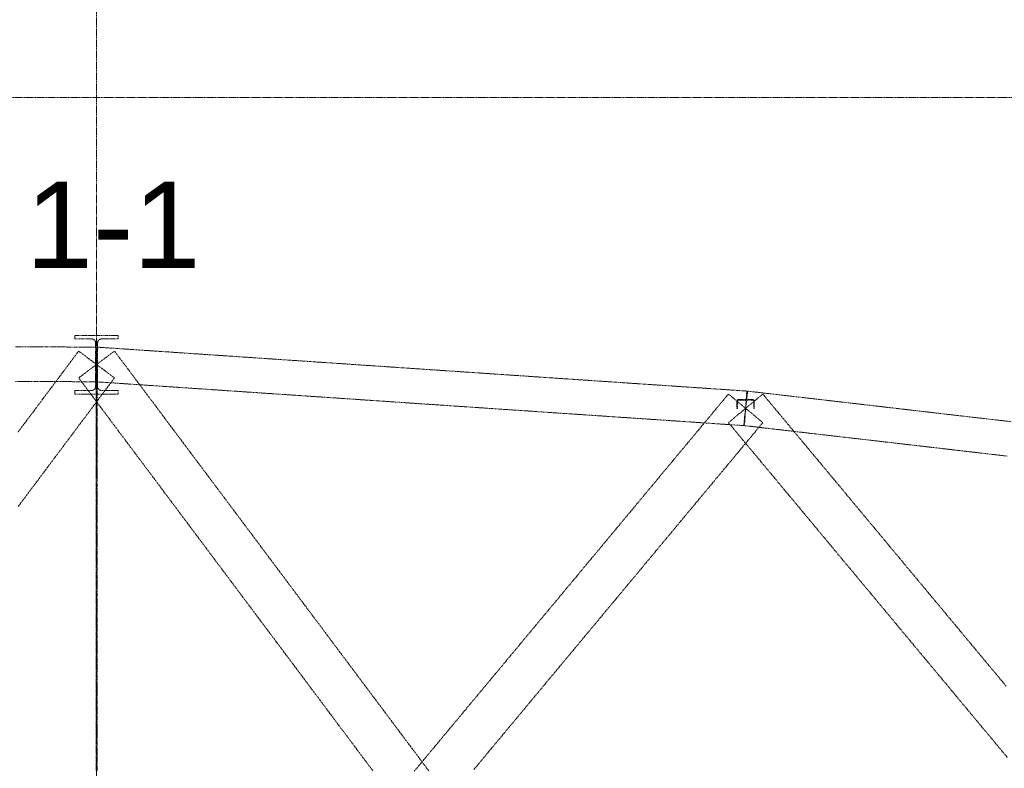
# Model space of a CAD drawing. Header units: millimetres. Extents: x -176817 to 571382, y -58489 to 156123.
# Tile 246 of 256: x 155878 to 162704, y 124620 to 129807. Entities that reach past the tile are written whole.
import ezdxf

# ---------------------------------------------------------------- set-up
doc = ezdxf.new("R2010")
doc.units = ezdxf.units.MM
doc.header["$LTSCALE"] = 0.2
doc.linetypes.add('HIDDEN', pattern=[9.525, 6.35, -3.175])
doc.layers.add('-AAA Podkład', color=252, linetype='Continuous', lineweight=13)
doc.styles.get("Standard").update_dxf_attribs({"font": 'arial.ttf'})

msp = doc.modelspace()

# ---------------------------------------------------------------- linework, layer by layer
at = {"layer": '-AAA Podkład', "linetype": 'HIDDEN', "ltscale": 5}
msp.add_line((156410.9118, 154623.4714), (156410.9118, 103624.3027), dxfattribs=at)
msp.add_lwpolyline([(175983.6053, 129267.0338), (137759.1691, 129267.0338), (137759.1691, 121876.9135), (175983.6053, 121876.9135)], close=True, dxfattribs=at)
for points in [[(156417.6618, 127418.2658), (156417.6618, 127493.1605), (156417.6618, 127568.0551), (156417.6699, 127568.7199), (156417.6942, 127569.384), (156417.7346, 127570.047), (156417.7912, 127570.7088), (156417.8638, 127571.3691), (156417.9525, 127572.0274), (156418.0573, 127572.6836), (156418.178, 127573.3374), (156418.3148, 127573.9883), (156418.4672, 127574.6354), (156418.6354, 127575.2784), (156418.8192, 127575.917), (156419.0185, 127576.551), (156419.2333, 127577.18), (156419.4634, 127577.8038), (156419.7087, 127578.422), (156419.9689, 127579.0335), (156420.2438, 127579.6383), (156420.5333, 127580.2359), (156420.8372, 127580.8262), (156421.1554, 127581.4089), (156421.4879, 127581.9838), (156421.8344, 127582.5506), (156422.1949, 127583.1089), (156422.5686, 127583.658), (156422.9556, 127584.1975), (156423.3555, 127584.7273), (156423.7682, 127585.2471), (156424.1935, 127585.7566), (156424.6312, 127586.2556), (156425.0811, 127586.7438), (156425.5431, 127587.2211), (156426.0172, 127587.6875), (156426.5025, 127588.1419), (156426.9986, 127588.5841), (156427.5054, 127589.014), (156428.0225, 127589.4312), (156428.5499, 127589.8356), (156429.0872, 127590.2271), (156429.6342, 127590.6055), (156430.19, 127590.9699), (156430.7542, 127591.3203), (156431.3268, 127591.6567), (156431.9074, 127591.9788), (156432.4958, 127592.2865), (156433.0917, 127592.5797), (156433.6947, 127592.8582), (156434.3048, 127593.1218), (156434.9219, 127593.3705), (156435.5447, 127593.6039), (156436.1729, 127593.8217), (156436.8061, 127594.0239), (156437.4441, 127594.2104), (156438.0867, 127594.381), (156438.7335, 127594.5358), (156439.3843, 127594.6746), (156440.0373, 127594.7971), (156440.6928, 127594.9033), (156441.3505, 127594.9933), (156442.0101, 127595.0669), (156442.6714, 127595.1243), (156443.3339, 127595.1653), (156443.9975, 127595.19), (156444.6618, 127595.1982), (156502.7868, 127595.1982), (156560.9118, 127595.1982), (156560.9118, 127619.3253), (156485.9118, 127619.3253), (156410.9118, 127619.3253), (156335.9118, 127619.3253), (156260.9118, 127619.3253), (156260.9118, 127595.1982), (156319.0368, 127595.1982), (156377.1618, 127595.1982), (156377.8267, 127595.1899), (156378.4909, 127595.1653), (156379.1541, 127595.1242), (156379.8159, 127595.0667), (156380.4761, 127594.9929), (156381.1344, 127594.9028), (156381.7905, 127594.7963), (156382.444, 127594.6737), (156383.0945, 127594.5348), (156383.741, 127594.38), (156384.3833, 127594.2093), (156385.0212, 127594.0228), (156385.6542, 127593.8206), (156386.2821, 127593.6028), (156386.9046, 127593.3694), (156387.5215, 127593.1207), (156388.1316, 127592.857), (156388.7346, 127592.5784), (156389.3305, 127592.2852), (156389.9188, 127591.9774), (156390.4993, 127591.6552), (156391.0719, 127591.3188), (156391.6361, 127590.9683), (156392.1919, 127590.6038), (156392.7382, 127590.2259), (156393.2748, 127589.8349), (156393.8015, 127589.4309), (156394.3181, 127589.0142), (156394.8242, 127588.5849), (156395.3198, 127588.1432), (156395.8044, 127587.6894), (156396.278, 127587.2237), (156396.7407, 127586.7458), (156397.1912, 127586.2569), (156397.6295, 127585.7573), (156398.0553, 127585.2472), (156398.4685, 127584.7268), (156398.8689, 127584.1964), (156399.2563, 127583.6561), (156399.6306, 127583.1062), (156399.9909, 127582.5479), (156400.3373, 127581.9811), (156400.6697, 127581.4062), (156400.9879, 127580.8235), (156401.2918, 127580.2331), (156401.5812, 127579.6354), (156401.856, 127579.0307), (156402.1161, 127578.4192), (156402.3614, 127577.8008), (156402.5915, 127577.1768), (156402.8062, 127576.5476), (156403.0055, 127575.9135), (156403.1892, 127575.2747), (156403.3574, 127574.6315), (156403.5098, 127573.9842), (156403.6465, 127573.333), (156403.767, 127572.6798), (156403.8716, 127572.0242), (156403.9602, 127571.3663), (156404.0327, 127570.7066), (156404.0891, 127570.0454), (156404.1295, 127569.3828), (156404.1537, 127568.7193), (156404.1618, 127568.0551), (156404.1618, 127493.1605), (156404.1618, 127418.2658), (156417.6618, 127418.2658)], [(156410.2692, 127298.2676), (156410.5905, 127358.2667), (156410.9118, 127418.2658), (156411.2332, 127478.265), (156411.5545, 127538.2641), (156341.242, 127538.6407), (156270.9295, 127539.0172), (156200.617, 127539.3938), (156130.3045, 127539.7704), (156059.992, 127540.1469), (155989.6795, 127540.5235), (155919.367, 127540.9001), (155849.0545, 127541.2766)], [(160902.8236, 126994.5387), (160906.8677, 127054.4023), (160910.9118, 127114.2658), (160914.9559, 127174.1294), (160919.0001, 127233.9929), (160848.6876, 127238.7429), (160778.3751, 127243.4929), (160708.0626, 127248.2429), (160637.7501, 127252.9929), (160567.4376, 127257.7429), (160497.1251, 127262.4929), (160426.8126, 127267.2429), (160356.5001, 127271.9929), (160286.1876, 127276.7429), (160215.8751, 127281.4929), (160145.5626, 127286.2429), (160075.2501, 127290.9929), (160004.9376, 127295.7429), (159934.6251, 127300.4929), (159864.3126, 127305.2429), (159794.0001, 127309.9929), (159723.6876, 127314.7429), (159653.3751, 127319.4929), (159583.0626, 127324.2429), (159512.7501, 127328.9929), (159442.4376, 127333.7429), (159372.1251, 127338.4929), (159301.8126, 127343.2429), (159231.5001, 127347.9929), (159161.1876, 127352.7429), (159090.8751, 127357.4929), (159020.5626, 127362.2429), (158950.2501, 127366.9929), (158879.9376, 127371.7429), (158809.6251, 127376.4929), (158739.3126, 127381.2429), (158669.0001, 127385.9929), (158598.6876, 127390.7429), (158528.3751, 127395.4929), (158458.0626, 127400.2429), (158387.7501, 127404.9929), (158317.4376, 127409.7429), (158247.1251, 127414.4929), (158176.8126, 127419.2429), (158106.5001, 127423.9929), (158036.1876, 127428.7429), (157965.8751, 127433.4929), (157895.5626, 127438.2429), (157825.2501, 127442.9929), (157754.9376, 127447.7429), (157684.6251, 127452.4929), (157614.3126, 127457.2429), (157544.0001, 127461.9929), (157473.6876, 127466.7429), (157403.3751, 127471.4929), (157333.0626, 127476.2429), (157262.7501, 127480.9929), (157192.4376, 127485.7429), (157122.1251, 127490.4929), (157051.8126, 127495.2429), (156981.5001, 127499.9929), (156911.1876, 127504.7429), (156840.8751, 127509.4929), (156770.5626, 127514.2429), (156700.2501, 127518.9929), (156629.9376, 127523.7429), (156559.6251, 127528.4929), (156489.3126, 127533.2429), (156419.0001, 127537.9929), (156414.9559, 127478.1294), (156410.9118, 127418.2658), (156406.8677, 127358.4023), (156402.8236, 127298.5387), (156473.1361, 127293.7887), (156543.4486, 127289.0387), (156613.7611, 127284.2887), (156684.0736, 127279.5387), (156754.3861, 127274.7887), (156824.6986, 127270.0387), (156895.0111, 127265.2887), (156965.3236, 127260.5387), (157035.6361, 127255.7887), (157105.9486, 127251.0387), (157176.2611, 127246.2887), (157246.5736, 127241.5387), (157316.8861, 127236.7887), (157387.1986, 127232.0387), (157457.5111, 127227.2887), (157527.8236, 127222.5387), (157598.1361, 127217.7887), (157668.4486, 127213.0387), (157738.7611, 127208.2887), (157809.0736, 127203.5387), (157879.3861, 127198.7887), (157949.6986, 127194.0387), (158020.0111, 127189.2887), (158090.3236, 127184.5387), (158160.6361, 127179.7887), (158230.9486, 127175.0387), (158301.2611, 127170.2887), (158371.5736, 127165.5387), (158441.8861, 127160.7887), (158512.1986, 127156.0387), (158582.5111, 127151.2887), (158652.8236, 127146.5387), (158723.1361, 127141.7887), (158793.4486, 127137.0387), (158863.7611, 127132.2887), (158934.0736, 127127.5387), (159004.3861, 127122.7887), (159074.6986, 127118.0387), (159145.0111, 127113.2887), (159215.3236, 127108.5387), (159285.6361, 127103.7887), (159355.9486, 127099.0387), (159426.2611, 127094.2887), (159496.5736, 127089.5387), (159566.8861, 127084.7887), (159637.1986, 127080.0387), (159707.5111, 127075.2887), (159777.8236, 127070.5387), (159848.1361, 127065.7887), (159918.4486, 127061.0387), (159988.7611, 127056.2887), (160059.0736, 127051.5387), (160129.3861, 127046.7887), (160199.6986, 127042.0387), (160270.0111, 127037.2887), (160340.3236, 127032.5387), (160410.6361, 127027.7887), (160480.9486, 127023.0387), (160551.2611, 127018.2887), (160621.5736, 127013.5387), (160691.8861, 127008.7887), (160762.1986, 127004.0387), (160832.5111, 126999.2887), (160902.8236, 126994.5387)], [(156534.9564, 127325.3253), (156472.9341, 127371.7956), (156410.9118, 127418.2658), (156348.8895, 127464.7361), (156286.8672, 127511.2063), (156251.711, 127464.2845), (156216.5547, 127417.3626), (156181.3985, 127370.4407), (156146.2422, 127323.5188), (156111.086, 127276.597), (156075.9297, 127229.6751), (156040.7735, 127182.7532), (156005.6172, 127135.8313), (155970.461, 127088.9095), (155935.3047, 127041.9876), (155900.1485, 126995.0657), (155864.9922, 126948.1438)], [(158714.6439, 124602.0501), (158679.4877, 124648.972), (158644.3314, 124695.8938), (158609.1752, 124742.8157), (158574.0189, 124789.7376), (158538.8627, 124836.6595), (158503.7064, 124883.5813), (158468.5502, 124930.5032), (158433.3939, 124977.4251), (158398.2377, 125024.347), (158363.0814, 125071.2688), (158327.9252, 125118.1907), (158292.7689, 125165.1126), (158257.6127, 125212.0345), (158222.4564, 125258.9563), (158187.3002, 125305.8782), (158152.1439, 125352.8001), (158116.9877, 125399.722), (158081.8314, 125446.6438), (158046.6752, 125493.5657), (158011.5189, 125540.4876), (157976.3627, 125587.4095), (157941.2064, 125634.3313), (157906.0502, 125681.2532), (157870.8939, 125728.1751), (157835.7377, 125775.097), (157800.5814, 125822.0188), (157765.4252, 125868.9407), (157730.2689, 125915.8626), (157695.1127, 125962.7845), (157659.9564, 126009.7063), (157624.8002, 126056.6282), (157589.6439, 126103.5501), (157554.4877, 126150.472), (157519.3314, 126197.3938), (157484.1752, 126244.3157), (157449.0189, 126291.2376), (157413.8627, 126338.1595), (157378.7064, 126385.0813), (157343.5502, 126432.0032), (157308.3939, 126478.9251), (157273.2377, 126525.847), (157238.0814, 126572.7688), (157202.9252, 126619.6907), (157167.7689, 126666.6126), (157132.6127, 126713.5345), (157097.4564, 126760.4563), (157062.3002, 126807.3782), (157027.1439, 126854.3001), (156991.9877, 126901.222), (156956.8314, 126948.1438), (156921.6752, 126995.0657), (156886.5189, 127041.9876), (156851.3627, 127088.9095), (156816.2064, 127135.8313), (156781.0502, 127182.7532), (156745.8939, 127229.6751), (156710.7377, 127276.597), (156675.5814, 127323.5188), (156640.4252, 127370.4407), (156605.2689, 127417.3626), (156570.1127, 127464.2845), (156534.9564, 127511.2063), (156472.9341, 127464.7361), (156410.9118, 127418.2658), (156348.8895, 127371.7956), (156286.8672, 127325.3253), (156322.0235, 127278.4035), (156357.1797, 127231.4816), (156392.336, 127184.5597), (156427.4922, 127137.6378), (156462.6485, 127090.716), (156497.8047, 127043.7941), (156532.961, 126996.8722), (156568.1172, 126949.9503), (156603.2735, 126903.0285), (156638.4297, 126856.1066), (156673.586, 126809.1847), (156708.7422, 126762.2628), (156743.8985, 126715.341), (156779.0547, 126668.4191), (156814.211, 126621.4972), (156849.3672, 126574.5753), (156884.5235, 126527.6535), (156919.6797, 126480.7316), (156954.836, 126433.8097), (156989.9922, 126386.8878), (157025.1485, 126339.966), (157060.3047, 126293.0441), (157095.461, 126246.1222), (157130.6172, 126199.2003), (157165.7735, 126152.2785), (157200.9297, 126105.3566), (157236.086, 126058.4347), (157271.2422, 126011.5128), (157306.3985, 125964.591), (157341.5547, 125917.6691), (157376.711, 125870.7472), (157411.8672, 125823.8253), (157447.0235, 125776.9035), (157482.1797, 125729.9816), (157517.336, 125683.0597), (157552.4922, 125636.1378), (157587.6485, 125589.216), (157622.8047, 125542.2941), (157657.961, 125495.3722), (157693.1172, 125448.4503), (157728.2735, 125401.5285), (157763.4297, 125354.6066), (157798.586, 125307.6847), (157833.7422, 125260.7628), (157868.8985, 125213.841), (157904.0547, 125166.9191), (157939.211, 125119.9972), (157974.3672, 125073.0753), (158009.5235, 125026.1535), (158044.6797, 124979.2316), (158079.836, 124932.3097), (158114.9922, 124885.3878), (158150.1485, 124838.466), (158185.3047, 124791.5441), (158220.461, 124744.6222), (158255.6172, 124697.7003), (158290.7735, 124650.7785), (158325.9297, 124603.8566)], [(156560.9118, 127213.5988), (156560.9118, 127238.1589), (156502.7868, 127238.1589), (156444.6618, 127238.1589), (156443.9908, 127238.1674), (156443.3205, 127238.193), (156442.6513, 127238.2356), (156441.9836, 127238.2952), (156441.3176, 127238.3717), (156440.6537, 127238.465), (156439.992, 127238.5753), (156439.3331, 127238.7024), (156438.6782, 127238.8459), (156438.0275, 127239.006), (156437.3813, 127239.1823), (156436.7398, 127239.3749), (156436.1035, 127239.5837), (156435.4724, 127239.8084), (156434.8471, 127240.049), (156434.2277, 127240.3055), (156433.6142, 127240.5777), (156433.008, 127240.8651), (156432.4095, 127241.1675), (156431.8189, 127241.4848), (156431.2364, 127241.8167), (156430.6623, 127242.1631), (156430.0967, 127242.5239), (156429.5401, 127242.8988), (156428.9933, 127243.2873), (156428.4565, 127243.689), (156427.93, 127244.1037), (156427.414, 127244.5313), (156426.9087, 127244.9715), (156426.4143, 127245.4241), (156425.9311, 127245.8888), (156425.4593, 127246.3654), (156424.9993, 127246.8535), (156424.5516, 127247.3525), (156424.1163, 127247.8621), (156423.6937, 127248.3821), (156423.2838, 127248.9122), (156422.887, 127249.4522), (156422.5032, 127250.0019), (156422.1327, 127250.5609), (156421.776, 127251.1285), (156421.4333, 127251.7043), (156421.1046, 127252.288), (156420.7901, 127252.8794), (156420.49, 127253.4782), (156420.2042, 127254.0841), (156419.9331, 127254.6968), (156419.6765, 127255.3161), (156419.4345, 127255.9424), (156419.2076, 127256.5741), (156418.996, 127257.2109), (156418.7997, 127257.8525), (156418.6187, 127258.4985), (156418.4531, 127259.1488), (156418.3031, 127259.803), (156418.1686, 127260.4609), (156418.05, 127261.1206), (156417.9472, 127261.7827), (156417.8601, 127262.4469), (156417.7888, 127263.1129), (156417.7333, 127263.7804), (156417.6936, 127264.4491), (156417.6698, 127265.1187), (156417.6618, 127265.7889), (156417.6618, 127342.0274), (156417.6618, 127418.2658), (156404.1618, 127418.2658), (156404.1618, 127342.0274), (156404.1618, 127265.7889), (156404.1539, 127265.1182), (156404.13, 127264.4482), (156404.0903, 127263.779), (156404.0347, 127263.1111), (156403.9633, 127262.4447), (156403.8761, 127261.7801), (156403.7731, 127261.1175), (156403.6544, 127260.4574), (156403.5199, 127259.7999), (156403.3698, 127259.1459), (156403.2043, 127258.4959), (156403.0233, 127257.85), (156402.8269, 127257.2087), (156402.6153, 127256.5721), (156402.3885, 127255.9407), (156402.1465, 127255.3146), (156401.8899, 127254.6952), (156401.6186, 127254.0823), (156401.3328, 127253.4764), (156401.0325, 127252.8775), (156400.718, 127252.286), (156400.3892, 127251.7022), (156400.0463, 127251.1263), (156399.6895, 127250.5586), (156399.3189, 127249.9996), (156398.9351, 127249.45), (156398.5381, 127248.9099), (156398.1281, 127248.3797), (156397.7054, 127247.8597), (156397.27, 127247.3501), (156396.8222, 127246.8511), (156396.3621, 127246.3631), (156395.8903, 127245.8866), (156395.4072, 127245.4221), (156394.913, 127244.9697), (156394.4078, 127244.5298), (156393.892, 127244.1024), (156393.3656, 127243.6878), (156392.829, 127243.2863), (156392.2823, 127242.898), (156391.7257, 127242.5231), (156391.1602, 127242.1624), (156390.586, 127241.816), (156390.0035, 127241.4841), (156389.4128, 127241.1669), (156388.8143, 127240.8645), (156388.2082, 127240.5771), (156387.5948, 127240.3049), (156386.9752, 127240.0485), (156386.3496, 127239.8078), (156385.7185, 127239.5831), (156385.082, 127239.3744), (156384.4404, 127239.1818), (156383.7941, 127239.0054), (156383.1432, 127238.8454), (156382.4882, 127238.7019), (156381.8295, 127238.5749), (156381.1682, 127238.4648), (156380.5045, 127238.3715), (156379.8388, 127238.295), (156379.1714, 127238.2355), (156378.5025, 127238.193), (156377.8326, 127238.1674), (156377.1618, 127238.1589), (156319.0368, 127238.1589), (156260.9118, 127238.1589), (156260.9118, 127213.5988), (156335.9118, 127213.5988), (156410.9118, 127213.5988), (156485.9118, 127213.5988), (156560.9118, 127213.5988)], [(156407.9118, 127418.2658), (156407.9118, 127324.4221), (156407.9118, 127230.5783), (156407.9118, 127136.7346), (156407.9118, 127042.8908), (156407.9118, 126949.0471), (156407.9118, 126855.2033), (156407.9118, 126761.3596), (156407.9118, 126667.5158), (156407.9118, 126573.6721), (156407.9118, 126479.8283), (156407.9118, 126385.9846), (156407.9118, 126292.1408), (156407.9118, 126198.2971), (156407.9118, 126104.4533), (156407.9118, 126010.6096), (156407.9118, 125916.7658), (156407.9118, 125822.9221), (156407.9118, 125729.0783), (156407.9118, 125635.2346), (156407.9118, 125541.3908), (156407.9118, 125447.5471), (156407.9118, 125353.7033), (156407.9118, 125259.8596), (156407.9118, 125166.0158), (156407.9118, 125072.1721), (156407.9118, 124978.3283), (156407.9118, 124884.4846), (156407.9118, 124790.6408), (156407.9118, 124696.7971), (156407.9118, 124602.9533)], [(156413.9118, 124602.9533), (156413.9118, 124696.7971), (156413.9118, 124790.6408), (156413.9118, 124884.4846), (156413.9118, 124978.3283), (156413.9118, 125072.1721), (156413.9118, 125166.0158), (156413.9118, 125259.8596), (156413.9118, 125353.7033), (156413.9118, 125447.5471), (156413.9118, 125541.3908), (156413.9118, 125635.2346), (156413.9118, 125729.0783), (156413.9118, 125822.9221), (156413.9118, 125916.7658), (156413.9118, 126010.6096), (156413.9118, 126104.4533), (156413.9118, 126198.2971), (156413.9118, 126292.1408), (156413.9118, 126385.9846), (156413.9118, 126479.8283), (156413.9118, 126573.6721), (156413.9118, 126667.5158), (156413.9118, 126761.3596), (156413.9118, 126855.2033), (156413.9118, 126949.0471), (156413.9118, 127042.8908), (156413.9118, 127136.7346), (156413.9118, 127230.5783), (156413.9118, 127324.4221), (156413.9118, 127418.2658), (156407.9118, 127418.2658)], [(155866.9877, 126433.8097), (155902.1439, 126480.7316), (155937.3002, 126527.6535), (155972.4564, 126574.5753), (156007.6127, 126621.4972), (156042.7689, 126668.4191), (156077.9252, 126715.341), (156113.0814, 126762.2628), (156148.2377, 126809.1847), (156183.3939, 126856.1066), (156218.5502, 126903.0285), (156253.7064, 126949.9503), (156288.8627, 126996.8722), (156324.0189, 127043.7941), (156359.1752, 127090.716), (156394.3314, 127137.6378), (156429.4877, 127184.5597), (156464.6439, 127231.4816), (156499.8002, 127278.4035), (156534.9564, 127325.3253)], [(155847.7692, 127301.2801), (155918.0817, 127300.9035), (155988.3942, 127300.5269), (156058.7067, 127300.1504), (156129.0192, 127299.7738), (156199.3317, 127299.3972), (156269.6442, 127299.0207), (156339.9567, 127298.6441), (156410.2692, 127298.2676)], [(161029.968, 127015.0156), (160970.4399, 127064.6407), (160910.9118, 127114.2658), (160851.3837, 127163.891), (160791.8556, 127213.5161), (160756.6994, 127171.3442), (160721.5431, 127129.1724), (160686.3869, 127087.0005), (160651.2306, 127044.8286), (160616.0744, 127002.6567), (160580.9181, 126960.4849), (160545.7619, 126918.313), (160510.6056, 126876.1411), (160475.4494, 126833.9692), (160440.2931, 126791.7974), (160405.1369, 126749.6255), (160369.9806, 126707.4536), (160334.8244, 126665.2817), (160299.6681, 126623.1099), (160264.5119, 126580.938), (160229.3556, 126538.7661), (160194.1994, 126496.5942), (160159.0431, 126454.4224), (160123.8869, 126412.2505), (160088.7306, 126370.0786), (160053.5744, 126327.9067), (160018.4181, 126285.7349), (159983.2619, 126243.563), (159948.1056, 126201.3911), (159912.9494, 126159.2192), (159877.7931, 126117.0474), (159842.6369, 126074.8755), (159807.4806, 126032.7036), (159772.3244, 125990.5317), (159737.1681, 125948.3599), (159702.0119, 125906.188), (159666.8556, 125864.0161), (159631.6994, 125821.8442), (159596.5431, 125779.6724), (159561.3869, 125737.5005), (159526.2306, 125695.3286), (159491.0744, 125653.1567), (159455.9181, 125610.9849), (159420.7619, 125568.813), (159385.6056, 125526.6411), (159350.4494, 125484.4692), (159315.2931, 125442.2974), (159280.1369, 125400.1255), (159244.9806, 125357.9536), (159209.8244, 125315.7817), (159174.6681, 125273.6099), (159139.5119, 125231.438), (159104.3556, 125189.2661), (159069.1994, 125147.0942), (159034.0431, 125104.9224), (158998.8869, 125062.7505), (158963.7306, 125020.5786), (158928.5744, 124978.4067), (158893.4181, 124936.2349), (158858.2619, 124894.063), (158823.1056, 124851.8911), (158787.9494, 124809.7192), (158752.7931, 124767.5474), (158717.6369, 124725.3755), (158682.4806, 124683.2036), (158647.3244, 124641.0317), (158612.1681, 124598.8599)], [(162717.468, 125189.2661), (162682.3118, 125231.438), (162647.1555, 125273.6099), (162611.9993, 125315.7817), (162576.843, 125357.9536), (162541.6868, 125400.1255), (162506.5305, 125442.2974), (162471.3743, 125484.4692), (162436.218, 125526.6411), (162401.0618, 125568.813), (162365.9055, 125610.9849), (162330.7493, 125653.1567), (162295.593, 125695.3286), (162260.4368, 125737.5005), (162225.2805, 125779.6724), (162190.1243, 125821.8442), (162154.968, 125864.0161), (162119.8118, 125906.188), (162084.6555, 125948.3599), (162049.4993, 125990.5317), (162014.343, 126032.7036), (161979.1868, 126074.8755), (161944.0305, 126117.0474), (161908.8743, 126159.2192), (161873.718, 126201.3911), (161838.5618, 126243.563), (161803.4055, 126285.7349), (161768.2493, 126327.9067), (161733.093, 126370.0786), (161697.9368, 126412.2505), (161662.7805, 126454.4224), (161627.6243, 126496.5942), (161592.468, 126538.7661), (161557.3118, 126580.938), (161522.1555, 126623.1099), (161486.9993, 126665.2817), (161451.843, 126707.4536), (161416.6868, 126749.6255), (161381.5305, 126791.7974), (161346.3743, 126833.9692), (161311.218, 126876.1411), (161276.0618, 126918.313), (161240.9055, 126960.4849), (161205.7493, 127002.6567), (161170.593, 127044.8286), (161135.4368, 127087.0005), (161100.2805, 127129.1724), (161065.1243, 127171.3442), (161029.968, 127213.5161), (160970.4399, 127163.891), (160910.9118, 127114.2658), (160851.3837, 127064.6407), (160791.8556, 127015.0156), (160827.0119, 126972.8437), (160862.1681, 126930.6718), (160897.3244, 126888.4999), (160932.4806, 126846.3281), (160967.6369, 126804.1562), (161002.7931, 126761.9843), (161037.9494, 126719.8124), (161073.1056, 126677.6406), (161108.2619, 126635.4687), (161143.4181, 126593.2968), (161178.5744, 126551.1249), (161213.7306, 126508.9531), (161248.8869, 126466.7812), (161284.0431, 126424.6093), (161319.1994, 126382.4374), (161354.3556, 126340.2656), (161389.5119, 126298.0937), (161424.6681, 126255.9218), (161459.8244, 126213.7499), (161494.9806, 126171.5781), (161530.1369, 126129.4062), (161565.2931, 126087.2343), (161600.4494, 126045.0624), (161635.6056, 126002.8906), (161670.7619, 125960.7187), (161705.9181, 125918.5468), (161741.0744, 125876.3749), (161776.2306, 125834.2031), (161811.3869, 125792.0312), (161846.5431, 125749.8593), (161881.6994, 125707.6874), (161916.8556, 125665.5156), (161952.0119, 125623.3437), (161987.1681, 125581.1718), (162022.3244, 125538.9999), (162057.4806, 125496.8281), (162092.6369, 125454.6562), (162127.7931, 125412.4843), (162162.9494, 125370.3124), (162198.1056, 125328.1406), (162233.2619, 125285.9687), (162268.4181, 125243.7968), (162303.5744, 125201.6249), (162338.7306, 125159.4531), (162373.8869, 125117.2812), (162409.0431, 125075.1093), (162444.1994, 125032.9374), (162479.3556, 124990.7656), (162514.5119, 124948.5937), (162549.6681, 124906.4218), (162584.8244, 124864.2499), (162619.9806, 124822.0781), (162655.1369, 124779.9062), (162690.2931, 124737.7343), (162725.4494, 124695.5624)], [(162752.8432, 127021.7315), (162682.5307, 127029.8752), (162612.2182, 127038.019), (162541.9057, 127046.1627), (162471.5932, 127054.3065), (162401.2807, 127062.4502), (162330.9682, 127070.594), (162260.6557, 127078.7377), (162190.3432, 127086.8815), (162120.0307, 127095.0252), (162049.7182, 127103.169), (161979.4057, 127111.3127), (161909.0932, 127119.4565), (161838.7807, 127127.6002), (161768.4682, 127135.744), (161698.1557, 127143.8877), (161627.8432, 127152.0315), (161557.5307, 127160.1752), (161487.2182, 127168.319), (161416.9057, 127176.4627), (161346.5932, 127184.6065), (161276.2807, 127192.7502), (161205.9682, 127200.894), (161135.6557, 127209.0377), (161065.3432, 127217.1815), (160995.0307, 127225.3252), (160924.7182, 127233.469), (160917.815, 127173.8674), (160910.9118, 127114.2658), (160904.0086, 127054.6643), (160897.1055, 126995.0627), (160967.418, 126986.919), (161037.7305, 126978.7752), (161108.043, 126970.6315), (161178.3555, 126962.4877), (161248.668, 126954.344), (161318.9805, 126946.2002), (161389.293, 126938.0565), (161459.6055, 126929.9127), (161529.918, 126921.769), (161600.2305, 126913.6252), (161670.543, 126905.4815), (161740.8555, 126897.3377), (161811.168, 126889.194), (161881.4805, 126881.0502), (161951.793, 126872.9065), (162022.1055, 126864.7627), (162092.418, 126856.619), (162162.7305, 126848.4752), (162233.043, 126840.3315), (162303.3555, 126832.1877), (162373.668, 126824.044), (162443.9805, 126815.9002), (162514.293, 126807.7565), (162584.6055, 126799.6127), (162654.918, 126791.469), (162725.2305, 126783.3252)], [(160970.9118, 127114.2658), (160970.9118, 127166.4712), (160970.9094, 127166.668), (160970.9022, 127166.8646), (160970.8902, 127167.0609), (160970.8735, 127167.2568), (160970.8519, 127167.4523), (160970.8256, 127167.6472), (160970.7945, 127167.8415), (160970.7587, 127168.035), (160970.7182, 127168.2276), (160970.673, 127168.419), (160970.6231, 127168.6093), (160970.5687, 127168.7982), (160970.5096, 127168.9858), (160970.446, 127169.1719), (160970.3778, 127169.3564), (160970.3051, 127169.5393), (160970.2279, 127169.7204), (160970.1464, 127169.8994), (160970.0606, 127170.0764), (160969.9704, 127170.2512), (160969.876, 127170.4237), (160969.7774, 127170.5939), (160969.6747, 127170.7617), (160969.5678, 127170.9269), (160969.4569, 127171.0895), (160969.3422, 127171.2492), (160969.2236, 127171.406), (160969.1012, 127171.5599), (160968.9751, 127171.7106), (160968.8453, 127171.8583), (160968.7119, 127172.0028), (160968.5749, 127172.1441), (160968.4345, 127172.282), (160968.2907, 127172.4164), (160968.1437, 127172.5471), (160967.9936, 127172.6742), (160967.8404, 127172.7976), (160967.6842, 127172.9172), (160967.525, 127173.0329), (160967.363, 127173.1447), (160967.1983, 127173.2525), (160967.0311, 127173.3562), (160966.8615, 127173.4557), (160966.6895, 127173.5509), (160966.5152, 127173.6419), (160966.3387, 127173.7286), (160966.16, 127173.8109), (160965.9793, 127173.8889), (160965.7966, 127173.9624), (160965.6123, 127174.0314), (160965.4263, 127174.0957), (160965.2389, 127174.1555), (160965.05, 127174.2106), (160964.8598, 127174.261), (160964.6684, 127174.3068), (160964.4758, 127174.3478), (160964.2823, 127174.384), (160964.088, 127174.4155), (160963.8931, 127174.4421), (160963.6976, 127174.4639), (160963.5017, 127174.4809), (160963.3053, 127174.493), (160963.1087, 127174.5003), (160962.9118, 127174.5028), (160910.9118, 127174.5028), (160858.9118, 127174.5028), (160858.7151, 127174.5003), (160858.5187, 127174.4931), (160858.3225, 127174.4809), (160858.1267, 127174.464), (160857.9314, 127174.4422), (160857.7366, 127174.4156), (160857.5425, 127174.3842), (160857.3492, 127174.348), (160857.1565, 127174.307), (160856.965, 127174.2613), (160856.7748, 127174.2109), (160856.5859, 127174.1558), (160856.3984, 127174.0961), (160856.2124, 127174.0317), (160856.028, 127173.9628), (160855.8452, 127173.8893), (160855.6645, 127173.8113), (160855.4858, 127173.729), (160855.3093, 127173.6423), (160855.1349, 127173.5513), (160854.9629, 127173.4561), (160854.7932, 127173.3566), (160854.626, 127173.2529), (160854.4613, 127173.1452), (160854.2994, 127173.0334), (160854.1403, 127172.9178), (160853.9842, 127172.7983), (160853.8311, 127172.6751), (160853.6811, 127172.5482), (160853.5342, 127172.4175), (160853.3906, 127172.2833), (160853.2502, 127172.1455), (160853.113, 127172.0042), (160852.9795, 127171.8596), (160852.8496, 127171.7119), (160852.7233, 127171.561), (160852.6008, 127171.407), (160852.4821, 127171.2501), (160852.3672, 127171.0903), (160852.2563, 127170.9276), (160852.1494, 127170.7623), (160852.0466, 127170.5946), (160851.948, 127170.4244), (160851.8537, 127170.252), (160851.7635, 127170.0772), (160851.6776, 127169.9003), (160851.5961, 127169.7213), (160851.5189, 127169.5402), (160851.4462, 127169.3573), (160851.3779, 127169.1726), (160851.3143, 127168.9865), (160851.2551, 127168.7988), (160851.2006, 127168.6097), (160851.1508, 127168.4194), (160851.1055, 127168.2278), (160851.065, 127168.0352), (160851.0291, 127167.8416), (160850.9981, 127167.6473), (160850.9718, 127167.4524), (160850.9502, 127167.2569), (160850.9334, 127167.061), (160850.9214, 127166.8646), (160850.9142, 127166.668), (160850.9118, 127166.4712), (160850.9118, 127114.2658), (160854.9118, 127114.2658), (160854.9118, 127166.4712), (160854.913, 127166.5698), (160854.9166, 127166.6682), (160854.9227, 127166.7664), (160854.931, 127166.8644), (160854.9418, 127166.9621), (160854.955, 127167.0594), (160854.9705, 127167.1564), (160854.9884, 127167.253), (160855.0086, 127167.3491), (160855.0311, 127167.4447), (160855.056, 127167.5397), (160855.0832, 127167.6341), (160855.1128, 127167.7279), (160855.1446, 127167.8211), (160855.1787, 127167.9135), (160855.2151, 127168.0051), (160855.2538, 127168.0959), (160855.2947, 127168.1856), (160855.3376, 127168.2742), (160855.3828, 127168.3616), (160855.43, 127168.4479), (160855.4793, 127168.5329), (160855.5306, 127168.6167), (160855.584, 127168.6992), (160855.6393, 127168.7804), (160855.6967, 127168.8602), (160855.756, 127168.9386), (160855.8172, 127169.0156), (160855.8803, 127169.0911), (160855.9454, 127169.1651), (160856.0122, 127169.2375), (160856.0809, 127169.3083), (160856.1513, 127169.3774), (160856.2233, 127169.4446), (160856.2969, 127169.51), (160856.372, 127169.5736), (160856.4486, 127169.6352), (160856.5266, 127169.6949), (160856.6061, 127169.7526), (160856.6869, 127169.8084), (160856.7691, 127169.8622), (160856.8526, 127169.9139), (160856.9373, 127169.9636), (160857.0233, 127170.0112), (160857.1105, 127170.0567), (160857.1989, 127170.1001), (160857.2884, 127170.1413), (160857.3789, 127170.1804), (160857.4704, 127170.2172), (160857.5627, 127170.2517), (160857.6557, 127170.2838), (160857.7494, 127170.3137), (160857.8437, 127170.3412), (160857.9387, 127170.3663), (160858.0342, 127170.3891), (160858.1302, 127170.4096), (160858.2267, 127170.4276), (160858.3236, 127170.4433), (160858.421, 127170.4566), (160858.5186, 127170.4675), (160858.6166, 127170.476), (160858.7148, 127170.4821), (160858.8132, 127170.4857), (160858.9118, 127170.487), (160910.9118, 127170.487), (160962.9118, 127170.487), (160963.0104, 127170.4857), (160963.1089, 127170.4821), (160963.2071, 127170.476), (160963.3051, 127170.4675), (160963.4028, 127170.4566), (160963.5001, 127170.4433), (160963.597, 127170.4276), (160963.6936, 127170.4095), (160963.7896, 127170.3891), (160963.8851, 127170.3663), (160963.9801, 127170.3411), (160964.0744, 127170.3136), (160964.1681, 127170.2838), (160964.2612, 127170.2516), (160964.3534, 127170.2171), (160964.4449, 127170.1803), (160964.5355, 127170.1412), (160964.6251, 127170.1), (160964.7135, 127170.0566), (160964.8007, 127170.011), (160964.8868, 127169.9634), (160964.9716, 127169.9136), (160965.0551, 127169.8619), (160965.1373, 127169.808), (160965.2182, 127169.7522), (160965.2976, 127169.6944), (160965.3757, 127169.6347), (160965.4523, 127169.573), (160965.5274, 127169.5094), (160965.601, 127169.444), (160965.673, 127169.3767), (160965.7434, 127169.3076), (160965.8121, 127169.2368), (160965.8789, 127169.1644), (160965.9439, 127169.0904), (160966.007, 127169.015), (160966.0682, 127168.938), (160966.1274, 127168.8596), (160966.1847, 127168.7799), (160966.24, 127168.6987), (160966.2934, 127168.6162), (160966.3447, 127168.5325), (160966.3939, 127168.4474), (160966.4411, 127168.3612), (160966.4862, 127168.2738), (160966.5292, 127168.1852), (160966.57, 127168.0956), (160966.6086, 127168.0048), (160966.645, 127167.9132), (160966.6791, 127167.8208), (160966.711, 127167.7277), (160966.7405, 127167.6339), (160966.7677, 127167.5395), (160966.7926, 127167.4445), (160966.8151, 127167.3489), (160966.8353, 127167.2528), (160966.8532, 127167.1563), (160966.8687, 127167.0593), (160966.8818, 127166.962), (160966.8926, 127166.8643), (160966.901, 127166.7664), (160966.907, 127166.6682), (160966.9106, 127166.5697), (160966.9118, 127166.4712), (160966.9118, 127114.2658), (160970.9118, 127114.2658)], [(159026.0618, 124611.2187), (159061.218, 124653.3906), (159096.3743, 124695.5624), (159131.5305, 124737.7343), (159166.6868, 124779.9062), (159201.843, 124822.0781), (159236.9993, 124864.2499), (159272.1555, 124906.4218), (159307.3118, 124948.5937), (159342.468, 124990.7656), (159377.6243, 125032.9374), (159412.7805, 125075.1093), (159447.9368, 125117.2812), (159483.093, 125159.4531), (159518.2493, 125201.6249), (159553.4055, 125243.7968), (159588.5618, 125285.9687), (159623.718, 125328.1406), (159658.8743, 125370.3124), (159694.0305, 125412.4843), (159729.1868, 125454.6562), (159764.343, 125496.8281), (159799.4993, 125538.9999), (159834.6555, 125581.1718), (159869.8118, 125623.3437), (159904.968, 125665.5156), (159940.1243, 125707.6874), (159975.2805, 125749.8593), (160010.4368, 125792.0312), (160045.593, 125834.2031), (160080.7493, 125876.3749), (160115.9055, 125918.5468), (160151.0618, 125960.7187), (160186.218, 126002.8906), (160221.3743, 126045.0624), (160256.5305, 126087.2343), (160291.6868, 126129.4062), (160326.843, 126171.5781), (160361.9993, 126213.7499), (160397.1555, 126255.9218), (160432.3118, 126298.0937), (160467.468, 126340.2656), (160502.6243, 126382.4374), (160537.7805, 126424.6093), (160572.9368, 126466.7812), (160608.093, 126508.9531), (160643.2493, 126551.1249), (160678.4055, 126593.2968), (160713.5618, 126635.4687), (160748.718, 126677.6406), (160783.8743, 126719.8124), (160819.0305, 126761.9843), (160854.1868, 126804.1562), (160889.343, 126846.3281), (160924.4993, 126888.4999), (160959.6555, 126930.6718), (160994.8118, 126972.8437), (161029.968, 127015.0156)]]:
    msp.add_lwpolyline(points, dxfattribs=at)

# ---------------------------------------------------------------- texts
at = {"layer": '-AAA Podkład', "linetype": 'HIDDEN', "ltscale": 5, "insert": (156525.689, 128385.6019), "char_height": 600, "attachment_point": 5}
msp.add_mtext('\\A1;1-1', dxfattribs=at)

doc.saveas('drawing.dxf')
